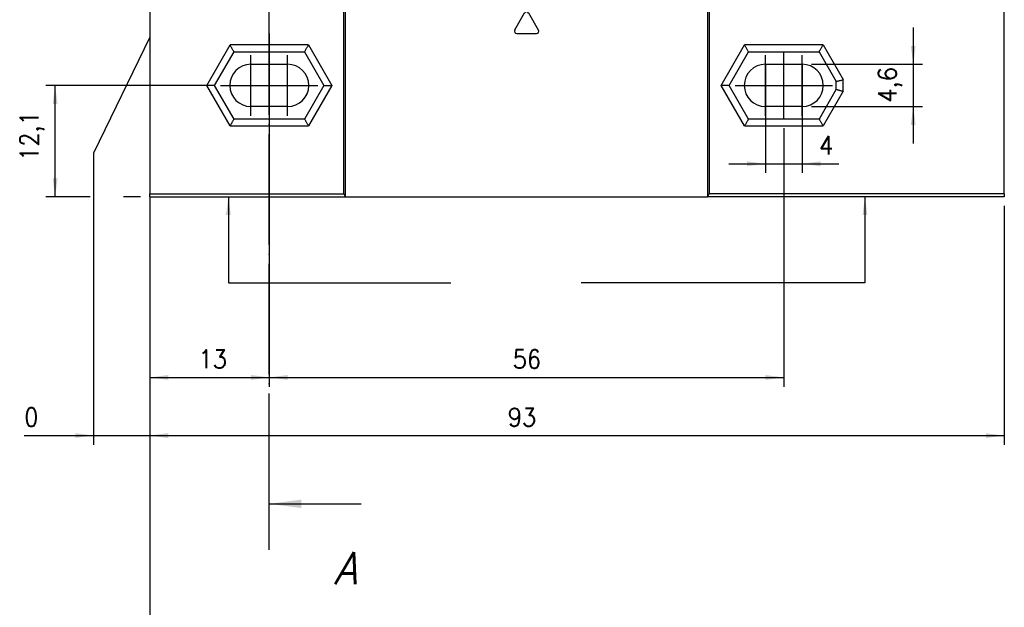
# Model space of a CAD drawing. Header units: millimetres. Extents: x -418 to 1850, y -684 to 1025.
# Tile 3 of 59: x -317 to -210, y -40 to 23. Entities that reach past the tile are written whole.
import ezdxf

# ---------------------------------------------------------------- set-up
doc = ezdxf.new("R2010")
doc.units = ezdxf.units.MM
doc.linetypes.add('DOT_CENTER', pattern=[14, 12, -1, 0, -1])
doc.layers.add('1', color=7, linetype='Continuous')
doc.styles.add('CONVERTER_11', font='txt.shx', dxfattribs={"width": 0.9, "oblique": 15})
doc.styles.add('CONVERTER_12', font='txt.shx', dxfattribs={"width": 0.9})
doc.dimstyles.new('ME10_DIM_22', dxfattribs={"dimtxt": 2, "dimasz": 2, "dimexe": 1, "dimexo": 1, "dimgap": 1, "dimtad": 1, "dimdsep": 46, "dimtxsty": 'CONVERTER_12', "dimsah": 1, "dimcen": 0.09, "dimclrd": 2, "dimclre": 2, "dimclrt": 2, "dimadec": 0, "dimazin": 0, "dimtfac": 1, "dimtdec": 4, "dimtix": 1, "dimtmove": 0, "dimatfit": 3, "dimfxl": 1, "dimtolj": 1, "dimtzin": 0, "dimarcsym": 0})
doc.dimstyles.new('ME10_DIM_23', dxfattribs={"dimtxt": 2, "dimasz": 2, "dimexe": 1, "dimexo": 1, "dimgap": 1, "dimtad": 1, "dimdsep": 46, "dimtxsty": 'CONVERTER_12', "dimsah": 1, "dimcen": 0.09, "dimclrd": 2, "dimclre": 2, "dimclrt": 2, "dimadec": 0, "dimazin": 0, "dimtfac": 1, "dimtdec": 4, "dimtix": 1, "dimtmove": 0, "dimatfit": 3, "dimfxl": 1, "dimtolj": 1, "dimtzin": 0, "dimarcsym": 0})
doc.dimstyles.new('ME10_DIM_24', dxfattribs={"dimtxt": 2, "dimasz": 2, "dimexe": 1, "dimexo": 1, "dimgap": 1, "dimtad": 1, "dimdsep": 46, "dimtxsty": 'CONVERTER_12', "dimsah": 1, "dimcen": 0.09, "dimclrd": 2, "dimclre": 2, "dimclrt": 2, "dimadec": 0, "dimazin": 0, "dimtfac": 1, "dimtdec": 4, "dimtix": 1, "dimtmove": 0, "dimatfit": 3, "dimfxl": 1, "dimtolj": 1, "dimtzin": 0, "dimarcsym": 0})
doc.dimstyles.new('ME10_DIM_25', dxfattribs={"dimtxt": 2, "dimasz": 2, "dimexe": 1, "dimexo": 1, "dimgap": 1, "dimtad": 1, "dimdsep": 46, "dimtxsty": 'CONVERTER_12', "dimsah": 1, "dimcen": 0.09, "dimclrd": 2, "dimclre": 2, "dimclrt": 2, "dimadec": 0, "dimazin": 0, "dimtfac": 1, "dimtdec": 4, "dimtix": 1, "dimtmove": 0, "dimatfit": 3, "dimfxl": 1, "dimtolj": 1, "dimtzin": 0, "dimarcsym": 0})
doc.dimstyles.new('ME10_DIM_26', dxfattribs={"dimtxt": 2, "dimasz": 2, "dimexe": 1, "dimexo": 1, "dimgap": 1, "dimtad": 1, "dimdsep": 46, "dimtxsty": 'CONVERTER_12', "dimsah": 1, "dimcen": 0.09, "dimclrd": 2, "dimclre": 2, "dimclrt": 2, "dimadec": 0, "dimazin": 0, "dimtfac": 1, "dimtdec": 4, "dimtix": 1, "dimtmove": 0, "dimatfit": 3, "dimfxl": 1, "dimtolj": 1, "dimtzin": 0, "dimarcsym": 0})
doc.dimstyles.new('ME10_DIM_27', dxfattribs={"dimtxt": 2, "dimasz": 2, "dimexe": 1, "dimexo": 1, "dimgap": 1, "dimtad": 1, "dimdsep": 46, "dimtxsty": 'CONVERTER_12', "dimsah": 1, "dimcen": 0.09, "dimclrd": 2, "dimclre": 2, "dimclrt": 2, "dimadec": 0, "dimazin": 0, "dimtfac": 1, "dimtdec": 4, "dimtix": 1, "dimtmove": 0, "dimatfit": 3, "dimfxl": 1, "dimtolj": 1, "dimtzin": 0, "dimarcsym": 0})
doc.dimstyles.new('ME10_DIM_28', dxfattribs={"dimtxt": 2, "dimasz": 2, "dimexe": 1, "dimexo": 1, "dimgap": 1, "dimtad": 1, "dimdsep": 46, "dimtxsty": 'CONVERTER_12', "dimsah": 1, "dimcen": 0.09, "dimclrd": 2, "dimclre": 2, "dimclrt": 2, "dimadec": 0, "dimazin": 0, "dimtfac": 1, "dimtdec": 4, "dimtix": 1, "dimtmove": 0, "dimatfit": 3, "dimfxl": 1, "dimtolj": 1, "dimtzin": 0, "dimarcsym": 0})
doc.dimstyles.new('ME10_DIM_53', dxfattribs={"dimtxt": 2, "dimasz": 2, "dimexe": 1, "dimexo": 1, "dimgap": 1, "dimtad": 1, "dimdsep": 46, "dimtxsty": 'CONVERTER_12', "dimsah": 1, "dimcen": 0.09, "dimclrd": 2, "dimclre": 2, "dimclrt": 2, "dimadec": 0, "dimazin": 0, "dimtfac": 1, "dimtdec": 4, "dimtix": 1, "dimtmove": 0, "dimatfit": 3, "dimfxl": 1, "dimtolj": 1, "dimtzin": 0, "dimarcsym": 0})
doc.dimstyles.new('ME10_DIM_54', dxfattribs={"dimtxt": 2, "dimasz": 2, "dimexe": 1, "dimexo": 1, "dimgap": 1, "dimtad": 1, "dimdsep": 46, "dimtxsty": 'CONVERTER_12', "dimsah": 1, "dimcen": 0.09, "dimclrd": 2, "dimclre": 2, "dimclrt": 2, "dimadec": 0, "dimazin": 0, "dimtfac": 1, "dimtdec": 4, "dimtix": 1, "dimtmove": 0, "dimatfit": 3, "dimfxl": 1, "dimtolj": 1, "dimtzin": 0, "dimarcsym": 0})
doc.dimstyles.get("Standard").update_dxf_attribs({"dimtxt": 0.18, "dimasz": 0.18, "dimexe": 0.18, "dimexo": 0.0625, "dimgap": 0.09, "dimtad": 0, "dimtih": 1, "dimtoh": 1, "dimdec": 4, "dimzin": 0, "dimdsep": 46, "dimtxsty": 'Standard', "dimcen": 0.09, "dimadec": 0, "dimazin": 0, "dimtfac": 1, "dimtdec": 4, "dimtofl": 0, "dimtmove": 0, "dimatfit": 3, "dimfxl": 1, "dimtolj": 1, "dimtzin": 0, "dimarcsym": 0})

# ---------------------------------------------------------------- blocks, each defined once
blk = doc.blocks.new('CABEZA_RANURADA_REGLA_SV2__18', base_point=(-302.89, 4.15))
at = {"color": 7, "linetype": 'Continuous'}
for p, q in [((-276.58, 26.25), (-276.1, 25.76)), ((-269.89, 26.25), (-269.49, 25.84)), ((-227.7, 25.84), (-227.3, 26.25)), ((-221.11, 25.76), (-220.62, 26.25)), ((-281.76, 25.25), (-302.89, 25.25)), ((-302.89, 25.25), (-302.89, 24.45)), ((-281.76, 4.45), (-281.76, 25.25)), ((-281.76, 25.25), (-281.59, 25.25)), ((-281.59, 4.15), (-281.59, 25.25)), ((-281.59, 25.25), (-276.52, 25.25)), ((-276.52, 25.25), (-276.11, 25.25)), ((-276.11, 25.25), (-269.49, 25.25)), ((-269.49, 25.25), (-242.19, 25.25)), ((-242.19, 25.25), (-242.19, 4.15)), ((-242.19, 25.25), (-242.02, 25.25)), ((-242.02, 25.25), (-242.02, 4.45)), ((-227.7, 25.25), (-242.02, 25.25)), ((-221.1, 25.25), (-227.7, 25.25)), ((-220.68, 25.25), (-221.1, 25.25)), ((-209.89, 25.25), (-220.68, 25.25)), ((-209.89, 4.45), (-209.89, 25.25)), ((-302.89, 24.25), (-302.89, 24.45)), ((-302.89, 24.25), (-302.89, 4.45)), ((-263.17, 22.28), (-262.11, 24.13)), ((-261.67, 24.13), (-260.61, 22.28)), ((-262.96, 21.9), (-260.82, 21.9)), ((-295.84, 16.25), (-293.73, 19.9)), ((-293.73, 19.9), (-286.05, 19.9)), ((-286.05, 19.9), (-283.94, 16.25)), ((-239.84, 16.25), (-237.73, 19.9)), ((-237.73, 19.9), (-230.05, 19.9)), ((-230.05, 19.9), (-228.19, 16.68)), ((-291.89, 18.55), (-287.89, 18.55)), ((-235.89, 18.55), (-231.89, 18.55)), ((-293.73, 12.6), (-295.84, 16.25)), ((-283.94, 16.25), (-286.05, 12.6)), ((-237.73, 12.6), (-239.84, 16.25)), ((-228.19, 15.83), (-228.19, 16.68)), ((-228.19, 15.83), (-230.05, 12.6)), ((-287.89, 13.95), (-291.89, 13.95)), ((-231.89, 13.95), (-235.89, 13.95)), ((-286.05, 12.6), (-293.73, 12.6)), ((-230.05, 12.6), (-237.73, 12.6)), ((-302.89, 4.15), (-302.89, 4.45)), ((-302.89, 4.45), (-281.76, 4.45)), ((-281.76, 4.45), (-281.59, 4.15)), ((-242.19, 4.15), (-242.02, 4.45)), ((-209.89, 4.45), (-242.02, 4.45)), ((-209.89, 4.45), (-209.89, 4.15)), ((-302.89, 4.15), (-281.59, 4.15)), ((-281.59, 4.15), (-242.19, 4.15)), ((-209.89, 4.15), (-242.19, 4.15))]:
    blk.add_line(p, q, dxfattribs=at)
at = {"color": 3, "linetype": 'Continuous'}
for p, q in [((-276.42, 26.25), (-276.02, 25.84)), ((-269.49, 25.84), (-276.02, 25.84)), ((-227.75, 25.75), (-269.44, 25.75)), ((-221.19, 25.84), (-227.7, 25.84)), ((-221.19, 25.84), (-220.78, 26.25)), ((-221.11, 25.76), (-221.19, 25.84)), ((-296.7, 16.25), (-294.16, 20.65)), ((-285.62, 20.65), (-294.16, 20.65)), ((-285.62, 20.65), (-283.08, 16.25)), ((-240.7, 16.25), (-238.16, 20.65)), ((-229.62, 20.65), (-238.16, 20.65)), ((-229.62, 20.65), (-227.44, 16.88)), ((-294.16, 11.85), (-296.7, 16.25)), ((-283.08, 16.25), (-285.62, 11.85)), ((-238.16, 11.85), (-240.7, 16.25)), ((-227.44, 15.62), (-227.44, 16.88)), ((-227.44, 15.62), (-229.62, 11.85)), ((-294.16, 11.85), (-285.62, 11.85)), ((-238.16, 11.85), (-229.62, 11.85))]:
    blk.add_line(p, q, dxfattribs=at)
at = {"color": 7, "linetype": 'Continuous'}
for centre, radius, start, end in [((-269.57, 25.74), 0.131, 3.7675, 48.9854), ((-227.62, 25.74), 0.13, 131.0124, 176.2306), ((-261.89, 24), 0.25, 30, 150), ((-262.96, 22.15), 0.25, 150, 270.0299), ((-260.82, 22.15), 0.25, 270, 30), ((-291.89, 16.25), 2.3, 90, 270), ((-287.89, 16.25), 2.3, 270, 90), ((-235.89, 16.25), 2.3, 90, 270), ((-231.89, 16.25), 2.3, 270, 90)]:
    blk.add_arc(centre, radius, start, end, dxfattribs=at)
for points, knots in [([(-276.52, 25.25), (-276.5, 25.26), (-276.43, 25.27), (-276.32, 25.32), (-276.2, 25.42), (-276.12, 25.54), (-276.08, 25.65), (-276.08, 25.73), (-276.09, 25.75), (-276.1, 25.76)], [0, 0, 0, 0, 0.0799501, 0.2081288, 0.3719827, 0.5223503, 0.6581872, 0.7092592, 0.7463686, 0.7463686, 0.7463686, 0.7463686]), ([(-221.11, 25.76), (-221.12, 25.74), (-221.14, 25.69), (-221.11, 25.6), (-221.06, 25.5), (-220.99, 25.4), (-220.89, 25.32), (-220.77, 25.27), (-220.71, 25.26), (-220.68, 25.25)], [0, 0, 0, 0, 0.0629448, 0.1762854, 0.2663264, 0.380793, 0.5395811, 0.6653882, 0.745842, 0.745842, 0.745842, 0.745842]), ([(-293.73, 19.9), (-293.75, 19.94), (-293.79, 20), (-293.85, 20.11), (-293.92, 20.23), (-293.99, 20.36), (-294.07, 20.5), (-294.13, 20.6), (-294.16, 20.65)], [0, 0, 0, 0, 0.1174017, 0.2348035, 0.3762485, 0.5111944, 0.688299, 0.8660254, 0.8660254, 0.8660254, 0.8660254]), ([(-286.05, 19.9), (-286.03, 19.94), (-285.99, 20), (-285.93, 20.11), (-285.86, 20.23), (-285.79, 20.36), (-285.71, 20.5), (-285.65, 20.6), (-285.62, 20.65)], [0, 0, 0, 0, 0.1174017, 0.2348035, 0.3762485, 0.5111944, 0.688299, 0.8660254, 0.8660254, 0.8660254, 0.8660254]), ([(-237.73, 19.9), (-237.75, 19.94), (-237.79, 20), (-237.85, 20.11), (-237.92, 20.23), (-237.99, 20.36), (-238.07, 20.5), (-238.13, 20.6), (-238.16, 20.65)], [0, 0, 0, 0, 0.1174017, 0.2348035, 0.3762485, 0.5111944, 0.688299, 0.8660254, 0.8660254, 0.8660254, 0.8660254]), ([(-230.05, 19.9), (-230.03, 19.94), (-229.99, 20), (-229.93, 20.11), (-229.86, 20.23), (-229.79, 20.36), (-229.71, 20.5), (-229.65, 20.6), (-229.62, 20.65)], [0, 0, 0, 0, 0.1174017, 0.2348035, 0.3762485, 0.5111944, 0.688299, 0.8660254, 0.8660254, 0.8660254, 0.8660254]), ([(-295.84, 16.25), (-295.88, 16.25), (-295.95, 16.25), (-296.08, 16.25), (-296.21, 16.25), (-296.36, 16.25), (-296.53, 16.25), (-296.64, 16.25), (-296.7, 16.25)], [0, 0, 0, 0, 0.1174017, 0.2348035, 0.3762485, 0.5111944, 0.688299, 0.8660254, 0.8660254, 0.8660254, 0.8660254]), ([(-283.94, 16.25), (-283.9, 16.25), (-283.83, 16.25), (-283.7, 16.25), (-283.57, 16.25), (-283.42, 16.25), (-283.25, 16.25), (-283.14, 16.25), (-283.08, 16.25)], [0, 0, 0, 0, 0.1174017, 0.2348035, 0.3762485, 0.5111944, 0.688299, 0.8660254, 0.8660254, 0.8660254, 0.8660254]), ([(-239.84, 16.25), (-239.88, 16.25), (-239.95, 16.25), (-240.08, 16.25), (-240.21, 16.25), (-240.36, 16.25), (-240.53, 16.25), (-240.64, 16.25), (-240.7, 16.25)], [0, 0, 0, 0, 0.1174017, 0.2348035, 0.3762485, 0.5111944, 0.688299, 0.8660254, 0.8660254, 0.8660254, 0.8660254]), ([(-228.19, 16.68), (-228.15, 16.69), (-228.08, 16.71), (-227.97, 16.74), (-227.85, 16.77), (-227.72, 16.81), (-227.58, 16.84), (-227.49, 16.87), (-227.44, 16.88)], [0, 0, 0, 0, 0.1116714, 0.2233428, 0.3601608, 0.474332, 0.6284798, 0.7764571, 0.7764571, 0.7764571, 0.7764571]), ([(-228.19, 15.83), (-228.15, 15.82), (-228.08, 15.8), (-227.97, 15.77), (-227.85, 15.73), (-227.72, 15.7), (-227.58, 15.66), (-227.49, 15.64), (-227.44, 15.62)], [0, 0, 0, 0, 0.1116714, 0.2233428, 0.3601608, 0.474332, 0.6284798, 0.7764571, 0.7764571, 0.7764571, 0.7764571]), ([(-293.73, 12.6), (-293.75, 12.57), (-293.79, 12.5), (-293.85, 12.39), (-293.92, 12.28), (-293.99, 12.15), (-294.07, 12.01), (-294.13, 11.9), (-294.16, 11.85)], [0, 0, 0, 0, 0.1174017, 0.2348035, 0.3762485, 0.5111944, 0.688299, 0.8660254, 0.8660254, 0.8660254, 0.8660254]), ([(-286.05, 12.6), (-286.03, 12.57), (-285.99, 12.5), (-285.93, 12.39), (-285.86, 12.28), (-285.79, 12.15), (-285.71, 12.01), (-285.65, 11.9), (-285.62, 11.85)], [0, 0, 0, 0, 0.1174017, 0.2348035, 0.3762485, 0.5111944, 0.688299, 0.8660254, 0.8660254, 0.8660254, 0.8660254]), ([(-237.73, 12.6), (-237.75, 12.57), (-237.79, 12.5), (-237.85, 12.39), (-237.92, 12.28), (-237.99, 12.15), (-238.07, 12.01), (-238.13, 11.9), (-238.16, 11.85)], [0, 0, 0, 0, 0.1174017, 0.2348035, 0.3762485, 0.5111944, 0.688299, 0.8660254, 0.8660254, 0.8660254, 0.8660254]), ([(-230.05, 12.6), (-230.03, 12.57), (-229.99, 12.5), (-229.93, 12.39), (-229.86, 12.28), (-229.79, 12.15), (-229.71, 12.01), (-229.65, 11.9), (-229.62, 11.85)], [0, 0, 0, 0, 0.1174017, 0.2348035, 0.3762485, 0.5111944, 0.688299, 0.8660254, 0.8660254, 0.8660254, 0.8660254])]:
    blk.add_open_spline(points, degree=3, knots=knots, dxfattribs=at)
at = {"color": 3, "linetype": 'Continuous'}
for points, knots in [([(-276.11, 25.25), (-276.09, 25.27), (-276.04, 25.35), (-276.03, 25.53), (-276.02, 25.67), (-276.02, 25.75)], [0, 0, 0, 0, 0.0824126, 0.2648018, 0.5173879, 0.5173879, 0.5173879, 0.5173879]), ([(-276.1, 25.76), (-276.1, 25.76), (-276.09, 25.77), (-276.07, 25.79), (-276.05, 25.81), (-276.03, 25.83), (-276.02, 25.84)], [0, 0, 0, 0, 0.0039025, 0.0312198, 0.0674544, 0.1118631, 0.1118631, 0.1118631, 0.1118631]), ([(-276.02, 25.75), (-276.02, 25.77), (-276.02, 25.8), (-276.02, 25.83), (-276.02, 25.84)], [0, 0, 0, 0, 0.04513531, 0.08991447, 0.08991447, 0.08991447, 0.08991447]), ([(-269.49, 25.25), (-269.48, 25.26), (-269.47, 25.28), (-269.46, 25.33), (-269.45, 25.43), (-269.44, 25.57), (-269.44, 25.69), (-269.44, 25.75)], [0, 0, 0, 0, 0.0224627, 0.0749192, 0.1523006, 0.3170744, 0.5058411, 0.5058411, 0.5058411, 0.5058411]), ([(-227.75, 25.75), (-227.75, 25.69), (-227.75, 25.57), (-227.74, 25.44), (-227.73, 25.36), (-227.72, 25.32), (-227.72, 25.28), (-227.71, 25.26), (-227.7, 25.25)], [0, 0, 0, 0, 0.1884254, 0.3535408, 0.3863459, 0.4361665, 0.4822816, 0.5057717, 0.5057717, 0.5057717, 0.5057717]), ([(-221.19, 25.84), (-221.19, 25.83), (-221.19, 25.8), (-221.19, 25.77), (-221.19, 25.75)], [0, 0, 0, 0, 0.0445447, 0.08944002, 0.08944002, 0.08944002, 0.08944002]), ([(-221.19, 25.75), (-221.18, 25.67), (-221.18, 25.53), (-221.17, 25.35), (-221.11, 25.27), (-221.1, 25.25)], [0, 0, 0, 0, 0.2525828, 0.4349399, 0.5172123, 0.5172123, 0.5172123, 0.5172123])]:
    blk.add_open_spline(points, degree=3, knots=knots, dxfattribs=at)
at = {"layer": '1', "color": 2, "linetype": 'DOT_CENTER'}
for p, q in [((-289.89, 21.9), (-289.89, 14.25)), ((-291.89, 12.95), (-291.89, 19.55)), ((-287.89, 12.95), (-287.89, 19.55)), ((-235.89, 12.95), (-235.89, 19.55)), ((-233.89, 12.6), (-233.89, 19.9)), ((-231.89, 12.95), (-231.89, 19.55)), ((-295.19, 16.25), (-284.59, 16.25)), ((-239.19, 16.25), (-228.59, 16.25))]:
    blk.add_line(p, q, dxfattribs=at)
blk = doc.blocks.new('REGLA_SV2-1140mm__21', base_point=(-302.89, 4.15))
blk.add_blockref('CABEZA_RANURADA_REGLA_SV2__18', (-302.89, 4.15))
blk = doc.blocks.new('*D86')
at = {"layer": '1', "color": 2, "linetype": 'Continuous'}
for p, q in [((-289.89, 13.25), (-289.89, -16.5)), ((-233.89, 11.6), (-233.89, -16.5)), ((-289.89, -15.5), (-233.89, -15.5))]:
    blk.add_line(p, q, dxfattribs=at)
at = {"layer": '1', "color": 2}
for points in [[(-287.89, -15.23), (-287.89, -15.76), (-289.89, -15.5)], [(-235.89, -15.76), (-235.89, -15.23), (-233.89, -15.5)]]:
    blk.add_solid(points, dxfattribs=at)
at = {"layer": '1', "color": 2, "insert": (-263.39, -14.5), "char_height": 2, "attachment_point": 7, "rotation": 0.0001, "line_spacing_factor": 0.60024, "style": 'CONVERTER_12'}
blk.add_mtext('56', dxfattribs=at)
blk = doc.blocks.new('*D87')
at = {"layer": '1', "color": 2, "linetype": 'Continuous'}
for p, q in [((-302.89, 3.15), (-302.89, -22.82)), ((-209.89, 3.15), (-209.89, -22.82)), ((-302.89, -21.82), (-209.89, -21.82))]:
    blk.add_line(p, q, dxfattribs=at)
at = {"layer": '1', "color": 2}
for points in [[(-300.89, -21.56), (-300.89, -22.08), (-302.89, -21.82)], [(-211.89, -22.08), (-211.89, -21.56), (-209.89, -21.82)]]:
    blk.add_solid(points, dxfattribs=at)
at = {"layer": '1', "color": 2, "insert": (-263.93, -20.82), "char_height": 2, "attachment_point": 7, "rotation": 0.0001, "line_spacing_factor": 0.60024, "style": 'CONVERTER_12'}
blk.add_mtext('93', dxfattribs=at)
blk = doc.blocks.new('*D88')
at = {"layer": '1', "color": 2, "linetype": 'Continuous'}
for p, q in [((-302.89, 29.75), (-302.89, 21.52)), ((-302.89, 21.52), (-309.01, 8.89)), ((-309.01, 8.89), (-309.01, -22.81)), ((-302.89, 3.45), (-302.89, -22.81)), ((-316.56, -21.81), (-309.01, -21.81)), ((-309.01, -21.81), (-302.89, -21.81)), ((-302.89, -21.81), (-298.89, -21.81))]:
    blk.add_line(p, q, dxfattribs=at)
at = {"layer": '1', "color": 2}
for points in [[(-311.01, -22.07), (-311.01, -21.55), (-309.01, -21.81)], [(-300.89, -21.55), (-300.89, -22.07), (-302.89, -21.81)]]:
    blk.add_solid(points, dxfattribs=at)
at = {"layer": '1', "color": 2, "insert": (-316.56, -20.81), "char_height": 2, "attachment_point": 7, "rotation": 0.0001, "line_spacing_factor": 0.60024, "style": 'CONVERTER_12'}
blk.add_mtext('0', dxfattribs=at)
blk = doc.blocks.new('*D89')
at = {"layer": '1', "color": 2, "linetype": 'Continuous'}
for p, q in [((-289.89, 11.95), (-289.89, -2.25)), ((-302.89, 3.45), (-302.89, -16.5)), ((-289.89, -7.98), (-289.89, -16.5)), ((-302.89, -15.5), (-289.89, -15.5))]:
    blk.add_line(p, q, dxfattribs=at)
at = {"layer": '1', "color": 2}
for points in [[(-300.89, -15.23), (-300.89, -15.76), (-302.89, -15.5)], [(-291.89, -15.76), (-291.89, -15.23), (-289.89, -15.5)]]:
    blk.add_solid(points, dxfattribs=at)
at = {"layer": '1', "color": 2, "insert": (-297.59, -14.5), "char_height": 2, "attachment_point": 7, "rotation": 0.0001, "line_spacing_factor": 0.60024, "style": 'CONVERTER_12'}
blk.add_mtext('13', dxfattribs=at)
blk = doc.blocks.new('*D90')
at = {"layer": '1', "color": 2, "linetype": 'Continuous'}
for p, q in [((-296.19, 16.25), (-314.2, 16.25)), ((-313.2, 4.15), (-313.2, 16.25)), ((-309.37, 4.15), (-314.2, 4.15)), ((-303.89, 4.15), (-305.75, 4.15))]:
    blk.add_line(p, q, dxfattribs=at)
at = {"layer": '1', "color": 2}
for points in [[(-312.93, 14.25), (-313.46, 14.25), (-313.2, 16.25)], [(-313.46, 6.15), (-312.93, 6.15), (-313.2, 4.15)]]:
    blk.add_solid(points, dxfattribs=at)
at = {"layer": '1', "color": 2, "insert": (-314.4, 8.05), "char_height": 2, "attachment_point": 7, "rotation": 90, "line_spacing_factor": 0.60024, "style": 'CONVERTER_12'}
blk.add_mtext('12,1', dxfattribs=at)
blk = doc.blocks.new('*D91')
at = {"layer": '1', "color": 2, "linetype": 'Continuous'}
for p, q in [((-219.8, 22.55), (-219.8, 18.55)), ((-230.89, 18.55), (-218.8, 18.55)), ((-219.8, 18.55), (-219.8, 13.95)), ((-230.89, 13.95), (-218.8, 13.95)), ((-219.8, 13.95), (-219.8, 9.95))]:
    blk.add_line(p, q, dxfattribs=at)
at = {"layer": '1', "color": 2}
for points in [[(-220.07, 20.55), (-219.54, 20.55), (-219.8, 18.55)], [(-219.54, 11.95), (-220.07, 11.95), (-219.8, 13.95)]]:
    blk.add_solid(points, dxfattribs=at)
at = {"layer": '1', "color": 2, "insert": (-221, 14.4), "char_height": 2, "attachment_point": 7, "rotation": 90, "line_spacing_factor": 0.60024, "style": 'CONVERTER_12'}
blk.add_mtext('4,6', dxfattribs=at)
blk = doc.blocks.new('*D92')
at = {"layer": '1', "color": 2, "linetype": 'Continuous'}
for p, q in [((-235.89, 18.55), (-235.89, 6.74)), ((-231.89, 18.55), (-231.89, 6.74)), ((-239.89, 7.74), (-235.89, 7.74)), ((-235.89, 7.74), (-231.89, 7.74)), ((-231.89, 7.74), (-227.89, 7.74))]:
    blk.add_line(p, q, dxfattribs=at)
at = {"layer": '1', "color": 2}
for points in [[(-237.89, 7.47), (-237.89, 8), (-235.89, 7.74)], [(-229.89, 8), (-229.89, 7.47), (-231.89, 7.74)]]:
    blk.add_solid(points, dxfattribs=at)
at = {"layer": '1', "color": 2, "insert": (-230.04, 8.74), "char_height": 2, "attachment_point": 7, "rotation": 0.0001, "line_spacing_factor": 0.60024, "style": 'CONVERTER_12'}
blk.add_mtext('4', dxfattribs=at)
blk = doc.blocks.new('*D117')
at = {"layer": '1', "color": 2, "linetype": 'Continuous'}
for p, q in [((-302.89, 3.15), (-302.89, -101.77)), ((-297.89, -92.7), (-297.89, -101.77)), ((-306.89, -100.77), (-302.89, -100.77)), ((-302.89, -100.77), (-297.89, -100.77)), ((-297.89, -100.77), (-293.89, -100.77))]:
    blk.add_line(p, q, dxfattribs=at)
at = {"layer": '1', "color": 2}
for points in [[(-304.89, -101.03), (-304.89, -100.5), (-302.89, -100.77)], [(-295.89, -100.5), (-295.89, -101.03), (-297.89, -100.77)]]:
    blk.add_solid(points, dxfattribs=at)
at = {"layer": '1', "color": 2, "insert": (-300.99, -99.77), "char_height": 2, "attachment_point": 7, "rotation": 0.0001, "line_spacing_factor": 0.60024, "style": 'CONVERTER_12'}
blk.add_mtext('5', dxfattribs=at)
blk = doc.blocks.new('*D118')
at = {"layer": '1', "color": 2, "linetype": 'Continuous'}
for p, q in [((-302.89, 3.15), (-302.89, -74.49)), ((-267.89, -61), (-267.89, -74.49)), ((-302.89, -73.49), (-267.89, -73.49))]:
    blk.add_line(p, q, dxfattribs=at)
at = {"layer": '1', "color": 2}
for points in [[(-300.89, -73.23), (-300.89, -73.76), (-302.89, -73.49)], [(-269.89, -73.76), (-269.89, -73.23), (-267.89, -73.49)]]:
    blk.add_solid(points, dxfattribs=at)
at = {"layer": '1', "color": 2, "insert": (-286.89, -72.49), "char_height": 2, "attachment_point": 7, "rotation": 0.0001, "line_spacing_factor": 0.60024, "style": 'CONVERTER_12'}
blk.add_mtext('35', dxfattribs=at)
blk = doc.blocks.new('B-B__16', base_point=(-290.14, 4.2))
at = {"layer": '1', "color": 2, "linetype": 'DOT_CENTER'}
blk.add_line((-289.89, -29.24), (-289.89, 102.45), dxfattribs=at)
at = {"layer": '1', "color": 7}
blk.add_solid([(-286.39, -28.78), (-286.39, -29.7), (-289.89, -29.24)], dxfattribs=at)
at = {"layer": '1', "color": 7, "insert": (-281.64, -36.24), "char_height": 3.5, "attachment_point": 5, "line_spacing_factor": 1.20048, "style": 'CONVERTER_11'}
blk.add_mtext('A', dxfattribs=at)
at = {"layer": '1', "color": 7, "linetype": 'Continuous', "has_arrowhead": 0}
for points in [[(-289.89, -29.24), (-289.89, -24.24)], [(-289.89, -34.24), (-289.89, -29.24)], [(-289.89, -29.24), (-279.89, -29.24)]]:
    blk.add_leader(points, dimstyle='Standard', dxfattribs=at)
blk = doc.blocks.new('Front1', base_point=(-215.39, 32.25))
at = {"layer": '1', "color": 2, "linetype": 'DOT_CENTER'}
blk.add_line((-289.89, 19.552), (-289.89, 12.952), dxfattribs=at)
at = {"layer": '1', "color": 2}
for points in [[(-294.08, 2.152), (-294.607, 2.152), (-294.344, 4.152)], [(-224.793, 2.152), (-225.319, 2.152), (-225.056, 4.152)]]:
    blk.add_solid(points, dxfattribs=at)
blk.add_blockref('REGLA_SV2-1140mm__21', (-302.89, 4.152))
at = {"layer": '1'}
blk.add_blockref('B-B__16', (-290.14, 4.202), dxfattribs=at)
for base, p1, p2, dimstyle, picture, middle, turn in [((-309.009420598, -21.808384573), (-302.889999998, 4.452499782), (-302.889999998, 30.747500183), 'ME10_DIM_24', '*D88', (-315.960867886, -19.808384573), 0.000138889), ((-235.89, 7.736), (-231.89, 19.552), (-235.89, 19.552), 'ME10_DIM_28', '*D92', (-229.437, 9.736), 0.00014), ((-289.89, -15.497), (-233.89, 12.602), (-289.89, 14.252), 'ME10_DIM_22', '*D86', (-261.89, -13.497), 0.00014), ((-302.89, -15.497), (-289.89, 12.952), (-302.89, 4.452), 'ME10_DIM_25', '*D89', (-296.39, -13.497), 0.00014)]:
    dim = blk.add_linear_dim(base=base, p1=p1, p2=p2, dimstyle=dimstyle, dxfattribs=at)
    dim.commit()
    dim.dimension.update_dxf_attribs({"geometry": picture, "text_midpoint": middle, "text_rotation": turn})
for p1, p2, distance, dimstyle, picture, middle, turn in [((-231.89, 13.952), (-231.89, 18.552), -12.088, 'ME10_DIM_27', '*D91', (-221.902, 16.252), 90), ((-209.89, 4.152), (-302.89, 4.152), 25.972, 'ME10_DIM_23', '*D87', (-262.428, -19.819), 0.00014)]:
    dim = blk.add_aligned_dim(p1=p1, p2=p2, distance=distance, dimstyle=dimstyle, dxfattribs=at)
    dim.commit()
    dim.dimension.update_dxf_attribs({"geometry": picture, "text_midpoint": middle, "text_rotation": turn})
dim = blk.add_linear_dim(base=(-313.195, 4.152), p1=(-295.19, 16.252), p2=(-302.89, 4.152), angle=90, dimstyle='ME10_DIM_26', dxfattribs=at)
dim.commit()
dim.dimension.update_dxf_attribs({"geometry": '*D90', "text_midpoint": (-315.295, 10.202), "text_rotation": 90})
at = {"layer": '1', "color": 2, "linetype": 'Continuous', "has_arrowhead": 0}
for points in [[(-294.344, 4.152), (-294.344, -5.193), (-270.144, -5.193)], [(-225.056, 4.152), (-225.056, -5.193), (-255.956, -5.193)]]:
    blk.add_leader(points, dimstyle='Standard', dxfattribs=at)
blk = doc.blocks.new('Posiciones_Io', base_point=(-240.97, -56.523))
at = {"layer": '1', "color": 2, "linetype": 'Continuous'}
blk.add_line((-302.89, 4.152), (-302.89, -98.548), dxfattribs=at)
at = {"layer": '1'}
for base, p1, dimstyle, picture, middle in [((-302.89, -100.767), (-297.89, -91.697), 'ME10_DIM_53', '*D117', (-300.39, -98.767)), ((-302.89, -73.492), (-267.89, -59.997), 'ME10_DIM_54', '*D118', (-285.39, -71.492))]:
    dim = blk.add_linear_dim(base=base, p1=p1, p2=(-302.89, 4.152), dimstyle=dimstyle, dxfattribs=at)
    dim.commit()
    dim.dimension.update_dxf_attribs({"geometry": picture, "text_midpoint": middle, "text_rotation": 0.00014})

msp = doc.modelspace()

# ---------------------------------------------------------------- block references
msp.add_blockref('Front1', (-215.39, 32.25))
at = {"layer": '1'}
msp.add_blockref('Posiciones_Io', (-240.97, -56.52), dxfattribs=at)

doc.saveas('drawing.dxf')
